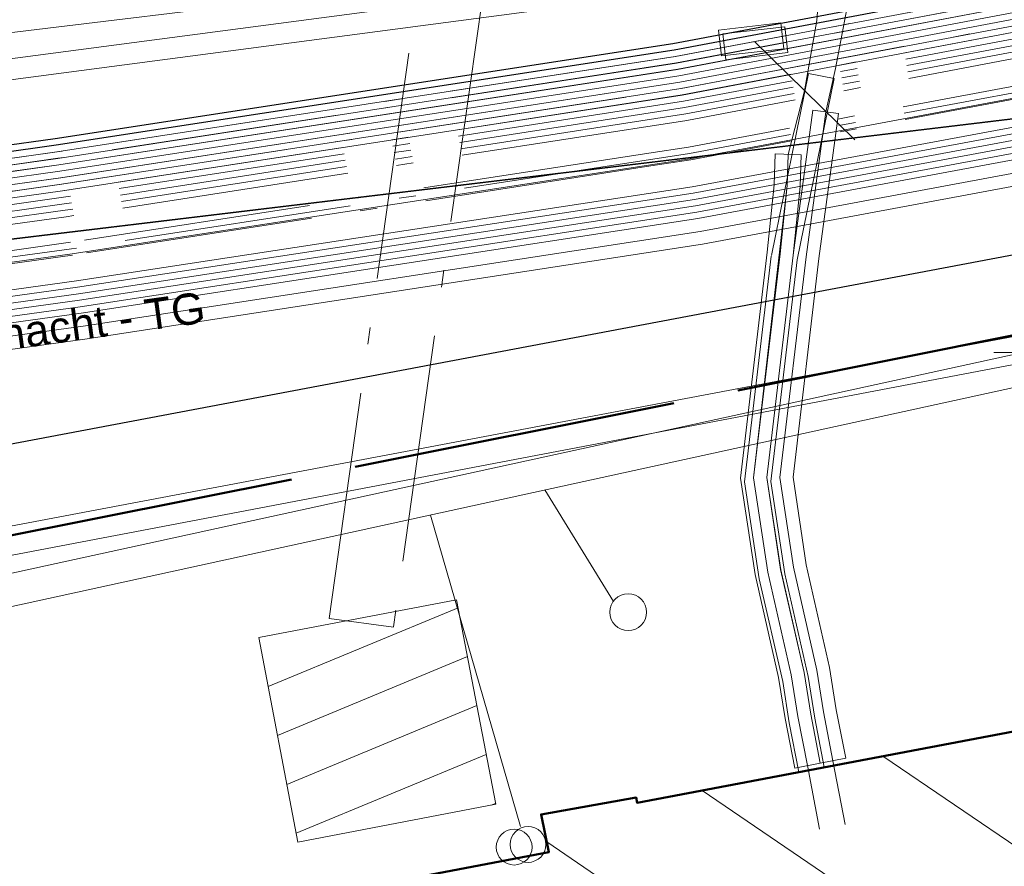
# Model space of a CAD drawing. Extents: x 3503739 to 3504470, y 5375172 to 5375561.
# Tile 113 of 142: x 3504216.9 to 3504224.47, y 5375382.95 to 5375389.46. Entities that reach past the tile are written whole.
import ezdxf

# ---------------------------------------------------------------- set-up
doc = ezdxf.new("R2010")
doc.units = 0
doc.header["$MEASUREMENT"] = 0
for name, pattern in [('2', [3.4, 1.2, -0.5, 1.2, -0.5]), ('202', [2.64, 1.75, -0.38, 0.13, -0.38]), ('4', [6, 2.5, -0.5, 2.5, -0.5])]:
    doc.linetypes.add(name, pattern=pattern)
for name, color, linetype in [('1WB_LICHT_KSR', 7, 'Continuous'), ('4WB_BESTAND_1_BA', 7, 'Continuous'), ('4WB_DB-KANAL', 7, 'Continuous'), ('4WB_G_LEITUNG', 7, 'Continuous'), ('4WB_G_SCHUTZROHR', 7, 'Continuous'), ('4WB_ST_SCHACHT', 7, 'Continuous'), ('4WB_WV__BERGANG', 7, 'Continuous'), ('4WB_WV_LEITUNG', 7, 'Continuous'), ('4WB_WV_SCHUTZROH', 7, 'Continuous'), ('68_BL_KANALPKT', 7, 'Continuous'), ('_4WP_DB_KAB_ABBR', 7, 'Continuous'), ('_4WP_LICHT_STILL', 7, 'Continuous'), ('_4WP_NEUEGRENZE', 7, 'Continuous'), ('_4WP_STADT_STROM', 7, 'Continuous'), ('_4WP_T_NET', 7, 'Continuous'), ('K_FLURSTUECKE', 7, 'Continuous'), ('K_GEBAEUDE', 7, 'Continuous'), ('PUNKTHOEHENATTDEF', 7, 'Continuous'), ('PUNKTNUMMERNATTDEF', 7, 'Continuous'), ('PUNKTSPEZIFIKATION', 7, 'Continuous'), ('V_TREPPE', 7, 'Continuous'), ('VL_LEERROHR', 7, 'Continuous'), ('X_BHM_FALLROHR', 7, 'Continuous')]:
    doc.layers.add(name, color=color, linetype=linetype)
doc.styles.add('83', font='ARIAL.TTF', dxfattribs={"height": 0.24})

# ---------------------------------------------------------------- blocks, each defined once
blk = doc.blocks.new('_X28')
at = {"color": 7, "linetype": 'Continuous', "lineweight": 9}
for p, q in [((1.2329, 1.8029), (-0.229, 1.1969)), ((-0.301, 1.573), (-0.301, 1.573)), ((1.3048, 1.4268), (-0.1571, 0.8208)), ((1.3767, 1.0507), (-0.0851, 0.4447)), ((1.4487, 0.6746), (-0.0131, 0.0686)), ((1.5206, 0.2984), (1.4861, 0.2841))]:
    blk.add_line(p, q, dxfattribs=at)
blk = doc.blocks.new('_X50')
at = {"color": 252, "linetype": 'Continuous', "lineweight": 20}
for p, q in [((46.6487, 23.468), (48.6917, 22.0776)), ((45.2585, 23.2045), (55.701, 16.0977)), ((44.0639, 22.8079), (55.9649, 14.7085))]:
    blk.add_line(p, q, dxfattribs=at)
blk = doc.blocks.new('PUNKT')
blk.add_point((0, 0))
at = {"layer": 'PUNKTHOEHENATTDEF', "linetype": 'Continuous', "flags": 1}
blk.add_attdef('PUNKTHOEHE', (1, -0.5), '', height=0.8, dxfattribs=at)
at = {"layer": 'PUNKTNUMMERNATTDEF', "linetype": 'Continuous', "flags": 1}
blk.add_attdef('PUNKTNUMMER', (1, 0.5), '', height=0.8, dxfattribs=at)
at = {"layer": 'PUNKTSPEZIFIKATION', "linetype": 'Continuous', "flags": 1}
blk.add_attdef('PUNKTSPEZIFIKATION', (1, -1.5), '', height=0.8, dxfattribs=at)
blk = doc.blocks.new('2024')
at = {"color": 42, "linetype": 'Continuous', "lineweight": 9}
for p, q in [((0.000302, 0.999644), (0.000302, -1.000356)), ((-0.999698, -0.000356), (1.000302, -0.000356))]:
    blk.add_line(p, q, dxfattribs=at)
blk = doc.blocks.new('FS_UEBERGANG')
at = {"color": 4, "linetype": 'Continuous', "lineweight": 13}
blk.add_line((-0.577329, -1), (0.577329, 1), dxfattribs=at)

msp = doc.modelspace()

# ---------------------------------------------------------------- linework, layer by layer
at = {"layer": '1WB_LICHT_KSR', "color": 190, "linetype": 'Continuous', "lineweight": 30}
for points in [[(3504304.7144, 5375403.9326), (3504302.6484, 5375401.4526), (3504301.9914, 5375401.1806), (3504296.7294, 5375400.2596), (3504295.8594, 5375400.1756), (3504292.0514, 5375399.6966), (3504289.9254, 5375399.2866), (3504279.7504, 5375397.2766), (3504271.4864, 5375395.7766), (3504264.8354, 5375394.6466), (3504256.6424, 5375393.1966), (3504252.7274, 5375392.6266), (3504244.7994, 5375391.9866), (3504242.0724, 5375391.9066), (3504235.2384, 5375391.5066), (3504230.5504, 5375390.9066), (3504221.9234, 5375389.2766), (3504217.1734, 5375388.5466), (3504211.4824, 5375387.7466), (3504204.0934, 5375386.6366)], [(3504304.6374, 5375403.9966), (3504302.5874, 5375401.5356), (3504301.9634, 5375401.2776), (3504296.7124, 5375400.3586), (3504295.8654, 5375400.1266), (3504292.0594, 5375399.6476), (3504289.9354, 5375399.2376), (3504279.7594, 5375397.2276), (3504271.4954, 5375395.7276), (3504269.3821, 5375395.3686), (3504266.926, 5375394.9513), (3504264.8444, 5375394.5976), (3504256.6514, 5375393.1476), (3504255.8414, 5375393.0296), (3504252.7334, 5375392.5766), (3504244.8024, 5375391.9366), (3504242.0744, 5375391.8566), (3504235.2434, 5375391.4566), (3504230.5584, 5375390.8576), (3504221.9324, 5375389.2276), (3504217.1804, 5375388.4966), (3504211.4894, 5375387.6976), (3504204.1014, 5375386.5876)]]:
    msp.add_lwpolyline(points, dxfattribs=at)
at = {"layer": '4WB_BESTAND_1_BA', "color": 250, "linetype": '202', "lineweight": 20}
for points in [[(3504204.1494, 5375386.2936), (3504211.5314, 5375387.4036), (3504217.2224, 5375388.1966), (3504221.9864, 5375388.9336), (3504230.6064, 5375390.5636), (3504235.2734, 5375391.1566), (3504242.0864, 5375391.5566), (3504244.8204, 5375391.6366), (3504252.7694, 5375392.2766), (3504255.8834, 5375392.7356), (3504256.7054, 5375392.8536), (3504264.8984, 5375394.3036), (3504271.5424, 5375395.4336), (3504279.8204, 5375396.9336), (3504289.3914, 5375398.8246), (3504289.6294, 5375398.9736), (3504289.7374, 5375399.3586), (3504289.7384, 5375399.5896), (3504289.5364, 5375400.9096), (3504289.7494, 5375401.6706), (3504289.9174, 5375401.9066), (3504289.9964, 5375402.2356), (3504289.8274, 5375404.5806)], [(3504289.9274, 5375404.5886), (3504290.0974, 5375402.2306), (3504290.0104, 5375401.8646), (3504289.8404, 5375401.6266), (3504289.6384, 5375400.9036), (3504289.8374, 5375399.6046), (3504289.8374, 5375399.3446), (3504289.7254, 5375398.9456), (3504289.4204, 5375398.6776), (3504279.8504, 5375396.7866), (3504271.5664, 5375395.2866), (3504264.9254, 5375394.1566), (3504256.7324, 5375392.7066), (3504255.9044, 5375392.5886), (3504252.7874, 5375392.1266), (3504244.8294, 5375391.4866), (3504242.0924, 5375391.4066), (3504235.2884, 5375391.0066), (3504230.6304, 5375390.4166), (3504222.0134, 5375388.7866), (3504217.2434, 5375388.0466), (3504211.5524, 5375387.2566), (3504204.1734, 5375386.1466)], [(3504304.9044, 5375403.7726), (3504302.8034, 5375401.2466), (3504302.0614, 5375400.9406), (3504296.2864, 5375399.9286), (3504290.0054, 5375398.8946), (3504279.8304, 5375396.8846), (3504271.5504, 5375395.3846), (3504264.9074, 5375394.2546), (3504256.7144, 5375392.8046), (3504255.8904, 5375392.6866), (3504252.7754, 5375392.2266), (3504244.8234, 5375391.5866), (3504242.0884, 5375391.5066), (3504235.2784, 5375391.1066), (3504230.6144, 5375390.5146), (3504221.9954, 5375388.8846), (3504217.2294, 5375388.1466), (3504211.5384, 5375387.3546), (3504204.1574, 5375386.2446)], [(3504304.9424, 5375403.7406), (3504302.8344, 5375401.2056), (3504302.0754, 5375400.8926), (3504296.2954, 5375399.8796), (3504290.0154, 5375398.8456), (3504279.8404, 5375396.8356), (3504271.5584, 5375395.3356), (3504264.9164, 5375394.2056), (3504256.7234, 5375392.7556), (3504255.8974, 5375392.6376), (3504252.7814, 5375392.1766), (3504244.8264, 5375391.5366), (3504242.0904, 5375391.4566), (3504235.2834, 5375391.0566), (3504230.6224, 5375390.4656), (3504222.0044, 5375388.8356), (3504217.2364, 5375388.0966), (3504211.5454, 5375387.3056), (3504204.1654, 5375386.1956)], [(3504305.0184, 5375403.6766), (3504302.8964, 5375401.1236), (3504302.1034, 5375400.7966), (3504296.3134, 5375399.7816), (3504290.0354, 5375398.7476), (3504279.8604, 5375396.7376), (3504271.5744, 5375395.2376), (3504264.9344, 5375394.1076), (3504256.7414, 5375392.6576), (3504255.9114, 5375392.5396), (3504252.7934, 5375392.0766), (3504244.8324, 5375391.4366), (3504242.0944, 5375391.3566), (3504235.2934, 5375390.9566), (3504230.6384, 5375390.3676), (3504222.0224, 5375388.7376), (3504217.2504, 5375387.9966), (3504211.5594, 5375387.2076), (3504204.1814, 5375386.0976)], [(3504305.0564, 5375403.6446), (3504302.9274, 5375401.0826), (3504302.1174, 5375400.7486), (3504296.3224, 5375399.7326), (3504290.0454, 5375398.6986), (3504279.8704, 5375396.6886), (3504271.5824, 5375395.1886), (3504264.9434, 5375394.0586), (3504256.7504, 5375392.6086), (3504255.9184, 5375392.4906), (3504252.7994, 5375392.0266), (3504244.8354, 5375391.3866), (3504242.0964, 5375391.3066), (3504235.2984, 5375390.9066), (3504230.6464, 5375390.3186), (3504222.0314, 5375388.6886), (3504217.2574, 5375387.9466), (3504211.5664, 5375387.1586), (3504204.1894, 5375386.0486)], [(3504305.1704, 5375403.5486), (3504303.0204, 5375400.9596), (3504302.1594, 5375400.6046), (3504296.3494, 5375399.5856), (3504290.1834, 5375398.5176), (3504290.0004, 5375398.4916), (3504279.4744, 5375396.3056), (3504271.6304, 5375394.9096), (3504266.1484, 5375393.9826), (3504264.9864, 5375393.7826), (3504256.7904, 5375392.3486), (3504255.4464, 5375392.1646), (3504252.8164, 5375391.7606), (3504250.3604, 5375391.5296), (3504246.9654, 5375391.3636), (3504244.8424, 5375391.2616), (3504242.1004, 5375391.1996), (3504240.1524, 5375391.0506), (3504235.3294, 5375390.6516), (3504230.6114, 5375390.0396), (3504222.0514, 5375388.4336), (3504217.2984, 5375387.7006), (3504211.5534, 5375386.9036), (3504203.6314, 5375385.6666)], [(3504289.9454, 5375399.1886), (3504279.7704, 5375397.1786), (3504271.5024, 5375395.6786), (3504264.8534, 5375394.5486), (3504256.6604, 5375393.0986), (3504255.8484, 5375392.9806), (3504252.7394, 5375392.5266), (3504244.8054, 5375391.8866), (3504242.0764, 5375391.8066), (3504235.2484, 5375391.4066), (3504230.5664, 5375390.8086), (3504221.9414, 5375389.1786), (3504217.1874, 5375388.4466), (3504211.4964, 5375387.6486), (3504204.1094, 5375386.5386)], [(3504289.9554, 5375399.1396), (3504279.7804, 5375397.1296), (3504271.5104, 5375395.6296), (3504264.8624, 5375394.4996), (3504256.6694, 5375393.0496), (3504255.8554, 5375392.9316), (3504252.7454, 5375392.4766), (3504244.8084, 5375391.8366), (3504242.0784, 5375391.7566), (3504235.2534, 5375391.3566), (3504230.5744, 5375390.7596), (3504221.9504, 5375389.1296), (3504217.1944, 5375388.3966), (3504211.5034, 5375387.5996), (3504204.1174, 5375386.4896)], [(3504279.4654, 5375396.3546), (3504271.6214, 5375394.9586), (3504266.1404, 5375394.0316), (3504264.9774, 5375393.8316), (3504256.7814, 5375392.3976), (3504255.4384, 5375392.2136), (3504252.8104, 5375391.8106), (3504250.3564, 5375391.5796), (3504246.9634, 5375391.4136), (3504244.8404, 5375391.3116), (3504242.0984, 5375391.2496), (3504240.1484, 5375391.1006), (3504235.3244, 5375390.7016), (3504230.6034, 5375390.0886), (3504222.0424, 5375388.4826), (3504221.7384, 5375388.4366), (3504217.2914, 5375387.7506), (3504211.5454, 5375386.9536), (3504203.6244, 5375385.7156)], [(3504279.4834, 5375396.2566), (3504271.6394, 5375394.8606), (3504266.1564, 5375393.9336), (3504264.9954, 5375393.7336), (3504256.7994, 5375392.2996), (3504255.4544, 5375392.1156), (3504252.8224, 5375391.7106), (3504250.3644, 5375391.4796), (3504246.9674, 5375391.3136), (3504244.8444, 5375391.2116), (3504242.1024, 5375391.1496), (3504240.1564, 5375391.0006), (3504235.3344, 5375390.6016), (3504230.6194, 5375389.9906), (3504222.0604, 5375388.3846), (3504221.7534, 5375388.3376), (3504217.3054, 5375387.6516), (3504211.5604, 5375386.8546), (3504203.6374, 5375385.6166)]]:
    msp.add_lwpolyline(points, dxfattribs=at)
at = {"layer": '4WB_BESTAND_1_BA', "color": 116, "linetype": 'Continuous', "lineweight": 9}
for points in [[(3504204.1094, 5375386.5396), (3504211.4964, 5375387.6496), (3504217.1864, 5375388.4456), (3504221.9424, 5375389.1796), (3504230.5664, 5375390.8096), (3504235.2494, 5375391.4066), (3504242.0764, 5375391.8066), (3504244.8064, 5375391.8866), (3504252.7404, 5375392.5256), (3504255.8484, 5375392.9816), (3504256.6624, 5375393.0996), (3504264.8544, 5375394.5496), (3504271.5014, 5375395.6786), (3504279.7714, 5375397.1786), (3504289.9474, 5375399.1886), (3504296.2334, 5375400.2236), (3504301.9774, 5375401.2296), (3504302.6184, 5375401.4946), (3504304.6754, 5375403.9646)], [(3504204.1174, 5375386.4906), (3504211.5034, 5375387.6006), (3504217.1934, 5375388.3956), (3504221.9514, 5375389.1306), (3504230.5744, 5375390.7606), (3504235.2544, 5375391.3566), (3504242.0784, 5375391.7566), (3504244.8094, 5375391.8366), (3504252.7464, 5375392.4756), (3504255.8554, 5375392.9326), (3504256.6714, 5375393.0506), (3504264.8634, 5375394.5006), (3504271.5094, 5375395.6296), (3504279.7814, 5375397.1296), (3504289.9574, 5375399.1396), (3504296.2424, 5375400.1746), (3504301.9914, 5375401.1816), (3504302.6494, 5375401.4536), (3504304.7134, 5375403.9326)], [(3504204.1254, 5375386.4416), (3504211.5104, 5375387.5516), (3504217.2004, 5375388.3456), (3504221.9604, 5375389.0816), (3504230.5824, 5375390.7116), (3504235.2594, 5375391.3066), (3504242.0804, 5375391.7066), (3504244.8124, 5375391.7866), (3504252.7524, 5375392.4256), (3504255.8624, 5375392.8836), (3504256.6804, 5375393.0016), (3504264.8724, 5375394.4516), (3504271.5174, 5375395.5806), (3504279.7914, 5375397.0806), (3504289.9674, 5375399.0906), (3504296.2514, 5375400.1256), (3504302.0054, 5375401.1336), (3504302.6804, 5375401.4126), (3504304.7514, 5375403.9006)], [(3504304.8294, 5375403.8366), (3504302.7404, 5375401.3286), (3504302.0334, 5375401.0356), (3504296.2674, 5375400.0256), (3504289.9834, 5375398.9926), (3504279.8094, 5375396.9826), (3504271.5354, 5375395.4826), (3504264.8884, 5375394.3516), (3504256.6944, 5375392.9016), (3504255.8764, 5375392.7836), (3504252.7624, 5375392.3276), (3504244.8164, 5375391.6866), (3504242.0844, 5375391.6066), (3504235.2674, 5375391.2066), (3504230.5984, 5375390.6116), (3504221.9764, 5375388.9816), (3504217.2164, 5375388.2476), (3504211.5244, 5375387.4516), (3504204.1414, 5375386.3416)], [(3504304.8674, 5375403.8046), (3504302.7714, 5375401.2876), (3504302.0474, 5375400.9876), (3504296.2764, 5375399.9766), (3504289.9934, 5375398.9436), (3504279.8194, 5375396.9336), (3504271.5434, 5375395.4336), (3504264.8974, 5375394.3026), (3504256.7034, 5375392.8526), (3504255.8834, 5375392.7346), (3504252.7684, 5375392.2776), (3504244.8194, 5375391.6366), (3504242.0864, 5375391.5566), (3504235.2724, 5375391.1566), (3504230.6064, 5375390.5626), (3504221.9854, 5375388.9326), (3504217.2234, 5375388.1976), (3504211.5314, 5375387.4026), (3504204.1494, 5375386.2926)], [(3504304.9054, 5375403.7726), (3504302.8024, 5375401.2466), (3504302.0614, 5375400.9396), (3504296.2854, 5375399.9276), (3504290.0034, 5375398.8946), (3504279.8294, 5375396.8846), (3504271.5514, 5375395.3846), (3504264.9064, 5375394.2536), (3504256.7124, 5375392.8036), (3504255.8904, 5375392.6856), (3504252.7744, 5375392.2276), (3504244.8224, 5375391.5866), (3504242.0884, 5375391.5066), (3504235.2774, 5375391.1066), (3504230.6144, 5375390.5136), (3504221.9944, 5375388.8836), (3504217.2304, 5375388.1476), (3504211.5384, 5375387.3536), (3504204.1574, 5375386.2436)]]:
    msp.add_lwpolyline(points, dxfattribs=at)
at = {"layer": '4WB_BESTAND_1_BA', "color": 251, "linetype": 'Continuous', "lineweight": 9}
for points in [[(3504304.7524, 5375403.9006), (3504302.6794, 5375401.4116), (3504302.0054, 5375401.1326), (3504296.2504, 5375400.1246), (3504289.9654, 5375399.0906), (3504279.7904, 5375397.0806), (3504271.5184, 5375395.5806), (3504264.8714, 5375394.4506), (3504256.6784, 5375393.0006), (3504255.8624, 5375392.8826), (3504252.7514, 5375392.4266), (3504244.8114, 5375391.7866), (3504242.0804, 5375391.7066), (3504235.2584, 5375391.3066), (3504230.5824, 5375390.7106), (3504221.9594, 5375389.0806), (3504217.2014, 5375388.3466), (3504211.5104, 5375387.5506), (3504204.1254, 5375386.4406)], [(3504304.7904, 5375403.8686), (3504302.7104, 5375401.3706), (3504302.0194, 5375401.0846), (3504296.2594, 5375400.0756), (3504289.9754, 5375399.0416), (3504279.8004, 5375397.0316), (3504271.5264, 5375395.5316), (3504264.8804, 5375394.4016), (3504256.6874, 5375392.9516), (3504255.8694, 5375392.8336), (3504252.7574, 5375392.3766), (3504244.8144, 5375391.7366), (3504242.0824, 5375391.6566), (3504235.2634, 5375391.2566), (3504230.5904, 5375390.6616), (3504221.9684, 5375389.0316), (3504217.2084, 5375388.2966), (3504211.5174, 5375387.5016), (3504204.1334, 5375386.3916)], [(3504204.1414, 5375386.3426), (3504211.5244, 5375387.4526), (3504217.2154, 5375388.2466), (3504221.9774, 5375388.9826), (3504230.5984, 5375390.6126), (3504235.2684, 5375391.2066), (3504242.0844, 5375391.6066), (3504244.8174, 5375391.6866), (3504252.7634, 5375392.3266), (3504255.8764, 5375392.7846), (3504256.6964, 5375392.9026), (3504264.8894, 5375394.3526), (3504271.5344, 5375395.4826), (3504279.8104, 5375396.9826), (3504289.9854, 5375398.9926), (3504296.2684, 5375400.0266), (3504302.0334, 5375401.0366), (3504302.7414, 5375401.3296), (3504304.8284, 5375403.8366)]]:
    msp.add_lwpolyline(points, dxfattribs=at)
at = {"layer": '4WB_BESTAND_1_BA', "color": 7, "linetype": 'Continuous', "lineweight": 9}
for points in [[(3504305.5204, 5375403.0816), (3504303.7084, 5375400.5246), (3504303.1444, 5375399.7126), (3504296.4784, 5375398.4356), (3504291.9094, 5375397.5366), (3504290.1004, 5375397.2766), (3504279.2334, 5375395.5566), (3504272.3244, 5375394.3856), (3504266.2544, 5375393.3656), (3504256.1434, 5375391.6156), (3504255.5494, 5375391.5206), (3504252.8894, 5375391.0966), (3504250.3694, 5375390.8266), (3504249.8974, 5375390.7686), (3504241.8984, 5375390.6366), (3504235.8494, 5375390.0066), (3504230.6474, 5375389.3166), (3504222.1524, 5375387.7366), (3504217.4014, 5375387.0066), (3504211.6104, 5375386.2066), (3504204.3264, 5375384.9966)], [(3504305.1874, 5375402.7856), (3504303.6264, 5375400.5826), (3504303.0314, 5375399.7416), (3504296.4684, 5375398.4846), (3504291.9014, 5375397.5856), (3504290.0934, 5375397.3256), (3504279.2254, 5375395.6056), (3504272.3164, 5375394.4346), (3504266.2464, 5375393.4146), (3504256.1344, 5375391.6646), (3504255.5414, 5375391.5696), (3504252.8824, 5375391.1466), (3504250.3644, 5375390.8766), (3504249.8954, 5375390.8686), (3504241.8924, 5375390.7366), (3504235.8374, 5375390.1056), (3504230.6314, 5375389.4156), (3504222.1344, 5375387.8346), (3504217.3874, 5375387.1056), (3504211.5954, 5375386.3056), (3504204.3054, 5375385.0946)], [(3504199.4914, 5375383.7276), (3504199.6974, 5375383.7526), (3504201.3224, 5375383.9996), (3504201.8304, 5375384.1856), (3504202.9004, 5375385.0106), (3504203.5104, 5375385.3256), (3504204.2494, 5375385.4386), (3504211.5404, 5375386.6496), (3504217.3384, 5375387.4546), (3504222.0714, 5375388.1776), (3504230.5754, 5375389.7596), (3504235.7954, 5375390.4546), (3504241.8714, 5375391.0866), (3504249.8884, 5375391.2186), (3504250.3434, 5375391.2266), (3504252.8344, 5375391.4956), (3504255.4854, 5375391.9136), (3504256.0724, 5375392.0086), (3504266.1894, 5375393.7586), (3504272.2594, 5375394.7786), (3504278.5904, 5375395.8696), (3504290.0844, 5375397.8016), (3504290.1034, 5375397.8036)], [(3504290.1094, 5375397.7536), (3504290.0914, 5375397.7516), (3504278.5984, 5375395.8206), (3504272.2674, 5375394.7296), (3504266.1974, 5375393.7096), (3504256.0814, 5375391.9596), (3504255.4934, 5375391.8646), (3504252.8414, 5375391.4456), (3504250.3464, 5375391.1766), (3504249.8894, 5375391.1686), (3504241.8744, 5375391.0366), (3504235.8014, 5375390.4046), (3504230.5834, 5375389.7106), (3504222.0804, 5375388.1286), (3504217.3454, 5375387.4046), (3504211.5484, 5375386.6006), (3504204.2574, 5375385.3896), (3504203.5264, 5375385.2776), (3504202.9274, 5375384.9686), (3504201.8544, 5375384.1416), (3504201.3354, 5375383.9506), (3504199.7044, 5375383.7026), (3504199.4974, 5375383.6776)], [(3504199.5034, 5375383.6276), (3504199.7114, 5375383.6526), (3504201.3484, 5375383.9016), (3504201.8784, 5375384.0976), (3504202.9544, 5375384.9266), (3504203.5424, 5375385.2296), (3504204.2654, 5375385.3406), (3504211.5564, 5375386.5516), (3504217.3524, 5375387.3546), (3504222.0894, 5375388.0796), (3504230.5914, 5375389.6616), (3504235.8074, 5375390.3546), (3504241.8774, 5375390.9866), (3504249.8904, 5375391.1186), (3504250.3494, 5375391.1266), (3504252.8484, 5375391.3956), (3504255.5014, 5375391.8156), (3504256.0904, 5375391.9106), (3504266.2054, 5375393.6606), (3504272.2754, 5375394.6806), (3504278.6064, 5375395.7716), (3504290.0984, 5375397.7016), (3504290.1154, 5375397.7036)], [(3504199.5094, 5375383.5776), (3504199.7184, 5375383.6026), (3504201.3614, 5375383.8526), (3504201.9034, 5375384.0536), (3504202.9814, 5375384.8846), (3504203.5584, 5375385.1816), (3504204.2734, 5375385.2916), (3504211.5644, 5375386.5026), (3504217.3594, 5375387.3046), (3504222.0984, 5375388.0306), (3504230.5994, 5375389.6126), (3504235.8134, 5375390.3046), (3504241.8804, 5375390.9366), (3504249.8914, 5375391.0686), (3504250.3524, 5375391.0766), (3504252.8554, 5375391.3456), (3504255.5094, 5375391.7666), (3504256.0994, 5375391.8616), (3504266.2134, 5375393.6116), (3504272.2834, 5375394.6316), (3504278.6144, 5375395.7226), (3504290.1054, 5375397.6516), (3504290.1214, 5375397.6536)], [(3504290.1274, 5375397.6036), (3504290.1124, 5375397.6026), (3504278.6224, 5375395.6736), (3504272.2914, 5375394.5826), (3504266.2214, 5375393.5626), (3504256.1084, 5375391.8126), (3504255.5174, 5375391.7176), (3504252.8624, 5375391.2956), (3504250.3554, 5375391.0266), (3504249.8924, 5375391.0186), (3504241.8834, 5375390.8866), (3504235.8194, 5375390.2546), (3504230.6074, 5375389.5636), (3504222.1074, 5375387.9816), (3504217.3664, 5375387.2546), (3504211.5724, 5375386.4536), (3504204.2814, 5375385.2426), (3504203.5744, 5375385.1336), (3504203.0084, 5375384.8426), (3504201.9284, 5375384.0096), (3504201.3744, 5375383.8036), (3504199.7254, 5375383.5526), (3504199.5154, 5375383.5276)], [(3504290.1304, 5375397.5536), (3504290.1184, 5375397.5526), (3504278.6304, 5375395.6246), (3504272.2994, 5375394.5336), (3504266.2294, 5375393.5136), (3504256.1174, 5375391.7636), (3504255.5254, 5375391.6686), (3504252.8694, 5375391.2456), (3504250.3584, 5375390.9766), (3504249.8934, 5375390.9686), (3504241.8864, 5375390.8366), (3504235.8254, 5375390.2046), (3504230.6154, 5375389.5146), (3504222.1164, 5375387.9326), (3504217.3734, 5375387.2046), (3504211.5804, 5375386.4046), (3504204.2894, 5375385.1936), (3504203.5904, 5375385.0856), (3504203.0354, 5375384.8006), (3504201.9534, 5375383.9656), (3504201.3874, 5375383.7546), (3504199.7324, 5375383.5026), (3504199.5214, 5375383.4776)]]:
    msp.add_lwpolyline(points, dxfattribs=at)
at = {"layer": '4WB_BESTAND_1_BA', "color": 35, "linetype": 'Continuous', "lineweight": 9}
msp.add_lwpolyline([(3504279.4814, 5375396.2656), (3504271.6364, 5375394.8696), (3504266.1534, 5375393.9426), (3504264.9924, 5375393.7426), (3504256.7974, 5375392.3096), (3504255.4534, 5375392.1256), (3504252.8204, 5375391.7206), (3504250.3624, 5375391.4896), (3504246.9674, 5375391.3236), (3504244.8454, 5375391.2216), (3504242.1024, 5375391.1596), (3504240.1564, 5375391.0106), (3504235.3334, 5375390.6116), (3504230.6174, 5375390.0006), (3504222.0574, 5375388.3936), (3504221.7514, 5375388.3476), (3504217.3044, 5375387.6616), (3504211.5594, 5375386.8646), (3504203.6374, 5375385.6266)], dxfattribs=at)
at = {"layer": '4WB_DB-KANAL', "color": 7, "linetype": 'Continuous', "lineweight": 20}
for p, q in [((3504206.258, 5375382.8928), (3504229.6837, 5375388.0117)), ((3504206.3114, 5375382.6486), (3504229.7344, 5375387.7669)), ((3504221.4676, 5375384.9886), (3504220.9387, 5375385.8465)), ((3504220.7513, 5375383.2561), (3504220.06, 5375385.6508))]:
    msp.add_line(p, q, dxfattribs=at)
for centre, radius in [((3504221.5801, 5375384.9053), 0.1417), ((3504220.8096, 5375383.1187), 0.1377)]:
    msp.add_circle(centre, radius, dxfattribs=at)
at = {"layer": '4WB_G_LEITUNG', "color": 6, "linetype": 'Continuous', "lineweight": 20}
for points in [[(3504085.477, 5375370.5523), (3504097.3821, 5375368.7121), (3504103.1656, 5375368.061), (3504109.2738, 5375369.2426), (3504121.0045, 5375371.4925), (3504132.5645, 5375373.5624), (3504133.7158, 5375373.7421), (3504134.9493, 5375373.8823), (3504140.4442, 5375375.0527), (3504152.2508, 5375377.2626), (3504164.0599, 5375379.5926), (3504175.8754, 5375381.8425), (3504187.5759, 5375383.9126), (3504199.2596, 5375386.3728), (3504204.9569, 5375387.5326), (3504211.0498, 5375388.6622), (3504223.0109, 5375390.1124), (3504223.2307, 5375390.163), (3504230.3986, 5375391.8021), (3504234.778, 5375392.1217), (3504242.1241, 5375392.5417), (3504246.7035, 5375392.7217), (3504246.9784, 5375392.7317)], [(3504223.2184, 5375390.2166), (3504223.2504, 5375390.1466), (3504223.2824, 5375390.0766), (3504223.3044, 5375389.7766), (3504223.1734, 5375389.0866)], [(3504223.2474, 5375383.2726), (3504223.1544, 5375383.7626), (3504223.0824, 5375384.1386), (3504223.0304, 5375384.4606), (3504222.8514, 5375385.2506), (3504222.7464, 5375385.9426), (3504222.9474, 5375387.6386), (3504223.0994, 5375388.7546), (3504223.1734, 5375389.0866)]]:
    msp.add_lwpolyline(points, dxfattribs=at)
at = {"layer": '4WB_G_SCHUTZROHR', "color": 250, "linetype": '202', "lineweight": 20}
msp.add_lwpolyline([(3504223.0564, 5375383.7436), (3504222.9844, 5375384.1216), (3504222.9324, 5375384.4416), (3504222.7534, 5375385.2316), (3504222.6454, 5375385.9406), (3504222.8484, 5375387.6516), (3504223.0004, 5375388.7676), (3504223.1984, 5375388.7416), (3504223.0464, 5375387.6256), (3504222.8474, 5375385.9446), (3504222.9494, 5375385.2696), (3504223.1284, 5375384.4796), (3504223.1804, 5375384.1556), (3504223.2524, 5375383.7816), (3504223.0564, 5375383.7436)], dxfattribs=at)
at = {"layer": '4WB_G_SCHUTZROHR', "color": 30, "linetype": 'Continuous', "lineweight": 20}
msp.add_lwpolyline([(3504223.1544, 5375383.7626), (3504223.0824, 5375384.1386), (3504223.0304, 5375384.4606), (3504222.8514, 5375385.2506), (3504222.7464, 5375385.9426), (3504222.9474, 5375387.6386), (3504223.0994, 5375388.7546)], dxfattribs=at)
at = {"layer": '4WB_ST_SCHACHT', "color": 7, "linetype": 'Continuous', "lineweight": 9}
msp.add_lwpolyline([(3504219.0394, 5375383.1366), (3504218.7384, 5375384.7096), (3504220.2604, 5375385.0016), (3504220.5614, 5375383.4276), (3504219.0394, 5375383.1366)], dxfattribs=at)
msp.add_lwpolyline([(3504219.0394, 5375383.1366), (3504218.7384, 5375384.7096), (3504220.2604, 5375385.0016), (3504220.5614, 5375383.4276), (3504219.0394, 5375383.1366)], dxfattribs=at)
at = {"layer": '4WB_WV_LEITUNG', "color": 4, "linetype": 'Continuous', "lineweight": 20}
msp.add_line((3504223.0294, 5375389.4566), (3504222.9364, 5375388.9166), dxfattribs=at)
for points in [[(3504246.9321, 5375392.5665), (3504242.1103, 5375392.3065), (3504234.9625, 5375391.9565), (3504230.4607, 5375391.626), (3504223.2874, 5375390.0155), (3504222.8609, 5375389.9589), (3504211.3161, 5375388.4357), (3504205.6682, 5375387.4148), (3504205.2103, 5375387.2961), (3504204.6643, 5375387.1541)], [(3504246.9407, 5375392.4067), (3504242.1185, 5375392.1467), (3504234.9723, 5375391.7968), (3504230.4842, 5375391.4673), (3504223.3155, 5375389.8578), (3504222.8819, 5375389.8003), (3504211.3408, 5375388.2776), (3504205.7026, 5375387.2584), (3504205.2505, 5375387.1412), (3504204.7046, 5375386.9992)], [(3504222.8714, 5375389.8796), (3504222.8464, 5375389.6866), (3504223.0464, 5375389.6566), (3504223.0294, 5375389.4566)], [(3504223.0504, 5375383.2356), (3504222.9584, 5375383.7256), (3504222.8854, 5375384.1036), (3504222.8344, 5375384.4226), (3504222.6544, 5375385.2136), (3504222.5444, 5375385.9396), (3504222.8014, 5375388.1866), (3504222.8104, 5375388.4266), (3504222.9364, 5375388.9166)]]:
    msp.add_lwpolyline(points, dxfattribs=at)
at = {"layer": '4WB_WV_LEITUNG', "color": 250, "linetype": '202', "lineweight": 20}
for points in [[(3504222.7764, 5375389.2396), (3504222.2984, 5375389.1846), (3504222.2754, 5375389.3836), (3504222.7534, 5375389.4386), (3504222.7764, 5375389.2396)], [(3504222.8604, 5375383.7066), (3504222.7874, 5375384.0866), (3504222.7364, 5375384.4036), (3504222.5564, 5375385.1946), (3504222.4434, 5375385.9376), (3504222.6494, 5375387.6736), (3504222.7014, 5375388.1936), (3504222.7104, 5375388.4306), (3504222.9104, 5375388.4226), (3504222.9014, 5375388.1796), (3504222.8474, 5375387.6516), (3504222.6454, 5375385.9416), (3504222.7524, 5375385.2326), (3504222.9324, 5375384.4416), (3504222.9834, 5375384.1206), (3504223.0564, 5375383.7446), (3504222.8604, 5375383.7066)]]:
    msp.add_lwpolyline(points, dxfattribs=at)
at = {"layer": '4WB_WV_SCHUTZROH', "color": 143, "linetype": 'Continuous', "lineweight": 20}
msp.add_lwpolyline([(3504222.9584, 5375383.7256), (3504222.8854, 5375384.1036), (3504222.8344, 5375384.4226), (3504222.6544, 5375385.2136), (3504222.5444, 5375385.9396), (3504222.7484, 5375387.6626), (3504222.8014, 5375388.1866), (3504222.8104, 5375388.4266)], dxfattribs=at)
at = {"layer": '_4WP_DB_KAB_ABBR', "color": 30, "linetype": 'Continuous', "lineweight": 30}
msp.add_lwpolyline([(3504420.4946, 5375403.7316), (3504413.6551, 5375409.9879), (3504406.374, 5375416.8343), (3504397.0011, 5375418.41), (3504393.7829, 5375418.578), (3504390.8301, 5375418.4491), (3504388.9831, 5375418.1998), (3504379.7082, 5375416.4705), (3504376.1342, 5375415.794), (3504359.7279, 5375412.4472), (3504332.0048, 5375407.3546), (3504301.4858, 5375401.4031), (3504264.2321, 5375394.5601), (3504239.2913, 5375390.4386), (3504216.7671, 5375386.1858), (3504199.6597, 5375382.9596), (3504171.801, 5375377.8003)], dxfattribs=at)
at = {"layer": '_4WP_LICHT_STILL', "color": 250, "linetype": '202', "lineweight": 20}
msp.add_lwpolyline([(3504219.28, 5375384.858), (3504222.547, 5375408.013), (3504223.043, 5375407.943), (3504219.775, 5375384.789), (3504219.28, 5375384.858)], dxfattribs=at)
at = {"layer": '_4WP_NEUEGRENZE', "color": 7, "linetype": '4', "lineweight": 50}
msp.add_lwpolyline([(3504100.614, 5375362.9722), (3504146.0616, 5375371.5359), (3504145.468, 5375374.7094), (3504168.8828, 5375379.1448), (3504169.4688, 5375376.0325), (3504232.8695, 5375388.699), (3504233.3636, 5375386.0501), (3504241.5001, 5375387.5801), (3504267.4886, 5375392.4669), (3504286.7956, 5375396.0974), (3504304.7567, 5375399.4748), (3504315.022, 5375401.405)], dxfattribs=at)
at = {"layer": '_4WP_STADT_STROM', "color": 3, "linetype": '2', "lineweight": 30}
msp.add_lwpolyline([(3504200.8329, 5375389.0248), (3504201.0142, 5375389.0594, -0.124924), (3504203.0076, 5375388.9355, 0.123015), (3504205.4219, 5375388.7867, 0.004168), (3504208.1286, 5375389.3119, 0.007754), (3504210.8218, 5375389.9014), (3504223.8488, 5375392.9654), (3504225.3802, 5375393.2483, 0.000001), (3504226.4422, 5375393.4444, -0.000002), (3504227.5043, 5375393.6406)], format="xyb", dxfattribs=at)
at = {"layer": 'K_FLURSTUECKE', "color": 252, "linetype": 'Continuous', "lineweight": 30}
for p, q in [((3504206.5093, 5375386.5319), (3504240.8107, 5375390.6581)), ((3504240.8107, 5375390.6581), (3504206.5093, 5375386.5319)), ((3504206.5093, 5375386.5319), (3504240.8107, 5375390.6581)), ((3504240.8107, 5375390.6581), (3504206.5093, 5375386.5319))]:
    msp.add_line(p, q, dxfattribs=at)
at = {"layer": 'K_GEBAEUDE', "color": 252, "linetype": 'Continuous', "lineweight": 50}
msp.add_lwpolyline([(3504207.95, 5375380.58), (3504220.97, 5375383.06), (3504220.91, 5375383.35), (3504221.64, 5375383.48), (3504221.65, 5375383.44), (3504230.25, 5375385.07), (3504230.24, 5375385.12), (3504230.97, 5375385.26), (3504231.11, 5375384.53), (3504231.05, 5375384.52), (3504231.77, 5375380.75), (3504233.47, 5375371.8), (3504233.52, 5375371.81), (3504233.65, 5375371.13), (3504233.66, 5375371.08), (3504232.93, 5375370.94), (3504232.92, 5375370.99), (3504210.56, 5375366.74), (3504210.63, 5375366.4), (3504199.23, 5375364.24)], dxfattribs=at)
msp.add_lwpolyline([(3504207.95, 5375380.58), (3504220.97, 5375383.06), (3504220.91, 5375383.35), (3504221.64, 5375383.48), (3504221.65, 5375383.44), (3504230.25, 5375385.07), (3504230.24, 5375385.12), (3504230.97, 5375385.26), (3504231.11, 5375384.53), (3504231.05, 5375384.52), (3504231.77, 5375380.75), (3504233.47, 5375371.8), (3504233.52, 5375371.81), (3504233.65, 5375371.13), (3504233.66, 5375371.08), (3504232.93, 5375370.94), (3504232.92, 5375370.99), (3504210.56, 5375366.74), (3504210.63, 5375366.4), (3504199.23, 5375364.24)], dxfattribs=at)
at = {"layer": 'V_TREPPE', "color": 250, "linetype": 'Continuous', "lineweight": 9}
for p, q in [((3504214.0402, 5375385.0404, 322.3976), (3504224.8259, 5375387.0787, 321.8262)), ((3504214.0402, 5375385.0404, 322.3976), (3504224.8259, 5375387.0787, 321.8262)), ((3504224.8739, 5375386.8728, 321.8399), (3504213.8205, 5375384.7683, 322.4198)), ((3504224.8739, 5375386.8728, 321.8399), (3504213.8205, 5375384.7683, 322.4198))]:
    msp.add_line(p, q, dxfattribs=at)
at = {"layer": 'VL_LEERROHR', "color": 250, "linetype": '202', "lineweight": 20}
for points in [[(3504222.808, 5375389.21), (3504222.33, 5375389.155), (3504222.307, 5375389.354), (3504222.785, 5375389.409), (3504222.808, 5375389.21)], [(3504223.163, 5375389.01), (3504222.879, 5375387.616), (3504222.677, 5375385.91), (3504222.785, 5375385.2), (3504222.964, 5375384.41), (3504223.016, 5375384.09), (3504223.088, 5375383.713), (3504222.892, 5375383.675), (3504222.819, 5375384.055), (3504222.768, 5375384.372), (3504222.588, 5375385.163), (3504222.475, 5375385.907), (3504222.681, 5375387.648), (3504222.967, 5375389.05), (3504223.163, 5375389.01)]]:
    msp.add_lwpolyline(points, dxfattribs=at)
at = {"layer": 'X_BHM_FALLROHR', "color": 254, "linetype": 'Continuous', "lineweight": 9}
msp.add_circle((3504220.703, 5375383.0984), 0.1377, dxfattribs=at)
at = {"layer": 'X_BHM_FALLROHR', "color": 251, "linetype": 'Continuous', "lineweight": 20}
msp.add_circle((3504220.703, 5375383.0984), 0.1377, dxfattribs=at)

# ---------------------------------------------------------------- block references
at = {"layer": '4WB_ST_SCHACHT'}
msp.add_blockref('_X28', (3504219.0394, 5375383.1366), dxfattribs=at)
at = {"layer": '4WB_WV__BERGANG', "color": 7, "xscale": 0.4684500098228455, "yscale": 0.4684500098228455, "rotation": 75.57920837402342}
msp.add_blockref('FS_UEBERGANG', (3504222.9364, 5375388.9166), dxfattribs=at)
at = {"layer": '68_BL_KANALPKT', "color": 7, "xscale": 0.5, "yscale": 0.5}
msp.add_blockref('2024', (3504224.8914, 5375386.9024), dxfattribs=at)
at = {"layer": 'K_GEBAEUDE'}
msp.add_blockref('_X50', (3504176.89, 5375360.33), dxfattribs=at)
at = {"layer": 'K_GEBAEUDE', "color": 252}
for p in [(3504221.64, 5375383.48), (3504221.64, 5375383.48), (3504221.65, 5375383.44), (3504221.65, 5375383.44), (3504220.91, 5375383.35), (3504220.91, 5375383.35), (3504220.97, 5375383.06), (3504220.97, 5375383.06)]:
    msp.add_blockref('PUNKT', p, dxfattribs=at)

# ---------------------------------------------------------------- texts
at = {"layer": '_4WP_T_NET', "color": 34, "linetype": 'Continuous', "style": '83'}
msp.add_text('Bestand 2 x da 110 TüNet   K-Schacht - TG', height=0.24, rotation=7.93269, dxfattribs=at).set_placement((3504211.9175, 5375386.2403))

doc.saveas('drawing.dxf')
